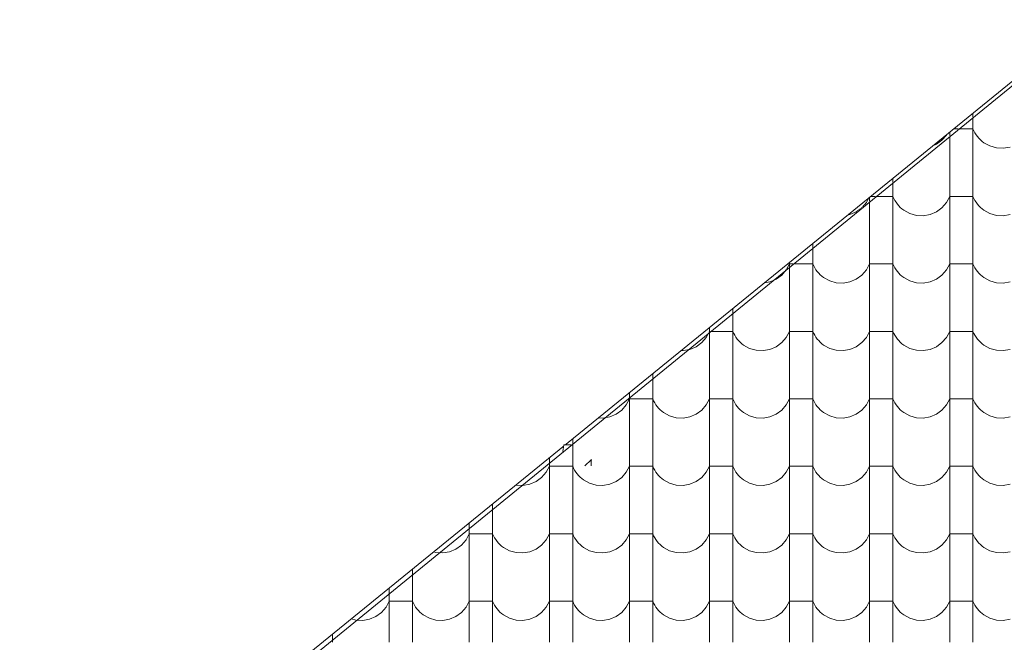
# Model space of a CAD drawing. Header units: millimetres. Extents: x -20699 to 32021, y -4298 to 11971.
# Tile 6 of 74: x -18956 to -16926, y 7578 to 8861. Entities that reach past the tile are written whole.
import ezdxf

# ---------------------------------------------------------------- set-up
doc = ezdxf.new("R2010")
doc.units = ezdxf.units.MM
doc.header["$MEASUREMENT"] = 0
doc.linetypes.add('Wipeout_Contour', pattern=[1000, 0, -1000])
for name, color, linetype in [('A-A_1_Bourané_Konstrukce - krov', 7, 'Continuous'), ('A-A_1_Bourané_Konstrukce - střechy a skořepiny', 7, 'Continuous'), ('A-A_1_Bourané_Výplně - Povrchové', 7, 'Continuous'), ('A-A_1_Konstrukce - krov', 7, 'Continuous'), ('A-A_1_Konstrukce - střechy a skořepiny', 7, 'Continuous'), ('A-A_1_Výplně - Povrchové', 7, 'Continuous')]:
    doc.layers.add(name, color=color, linetype=linetype)

# ---------------------------------------------------------------- blocks, each defined once
blk = doc.blocks.new('*X1', base_point=(-21954.7, -8431.5))
at = {"layer": 'A-A_1_Bourané_Výplně - Povrchové', "color": 251, "linetype": 'Continuous', "lineweight": 20, "true_color": 0x6a6a6a}
for p, q in [((-16990.9, 8668), (-16990.9, 8551)), ((-17045.6, 8623), (-17045, 8624)), ((-17038.9, 8629), (-17038.9, 8551)), ((-17014.9, 8635.5), (-17030.9, 8635.5)), ((-16990.9, 8635.5), (-17014.9, 8635.5)), ((-16990.9, 8635.5), (-16989, 8631.3)), ((-16989, 8631.3), (-16986.9, 8627.3)), ((-16986.9, 8627.3), (-16984.5, 8623.4)), ((-17073.5, 8600.9), (-17066.4, 8603.9)), ((-17066.4, 8603.9), (-17054.9, 8612.2)), ((-17054.9, 8612.2), (-17045.6, 8623)), ((-16984.5, 8623.4), (-16981.8, 8619.7)), ((-16981.8, 8619.7), (-16978.9, 8616.3)), ((-16978.9, 8616.3), (-16975.7, 8613)), ((-16975.7, 8613), (-16972.3, 8610)), ((-16972.3, 8610), (-16968.7, 8607.2)), ((-16968.7, 8607.2), (-16956.2, 8600.4)), ((-16956.2, 8600.4), (-16942.6, 8596.5)), ((-16942.6, 8596.5), (-16928.4, 8595.8)), ((-16928.4, 8595.8), (-16914.4, 8598.3)), ((-17038.9, 8550.5), (-17038.9, 8412)), ((-16990.9, 8550.5), (-16990.9, 8412)), ((-17155.9, 8533.8), (-17155.9, 8412)), ((-17219.9, 8473.2), (-17210.6, 8484)), ((-17210.6, 8484), (-17205.5, 8493.5)), ((-17203.9, 8494.8), (-17203.9, 8412)), ((-17179.9, 8496.5), (-17201.8, 8496.5)), ((-17155.9, 8496.5), (-17179.9, 8496.5)), ((-17155.9, 8496.5), (-17154, 8492.3)), ((-17154, 8492.3), (-17151.9, 8488.3)), ((-17151.9, 8488.3), (-17149.5, 8484.4)), ((-17149.5, 8484.4), (-17146.8, 8480.7)), ((-17054.9, 8473.2), (-17045.6, 8484)), ((-17045.6, 8484), (-17038.9, 8496.5)), ((-17014.9, 8496.5), (-17038.9, 8496.5)), ((-16990.9, 8496.5), (-17014.9, 8496.5)), ((-16990.9, 8496.5), (-16989, 8492.3)), ((-16989, 8492.3), (-16986.9, 8488.3)), ((-16986.9, 8488.3), (-16984.5, 8484.4)), ((-16984.5, 8484.4), (-16981.8, 8480.7)), ((-17244.4, 8459.3), (-17231.4, 8464.9)), ((-17231.4, 8464.9), (-17219.9, 8473.2)), ((-17146.8, 8480.7), (-17143.9, 8477.3)), ((-17143.9, 8477.3), (-17140.7, 8474)), ((-17140.7, 8474), (-17137.3, 8471)), ((-17137.3, 8471), (-17133.7, 8468.2)), ((-17133.7, 8468.2), (-17121.2, 8461.4)), ((-17079.4, 8459.3), (-17066.4, 8464.9)), ((-17066.4, 8464.9), (-17054.9, 8473.2)), ((-16981.8, 8480.7), (-16978.9, 8477.3)), ((-16978.9, 8477.3), (-16975.7, 8474)), ((-16975.7, 8474), (-16972.3, 8471)), ((-16972.3, 8471), (-16968.7, 8468.2)), ((-16968.7, 8468.2), (-16956.2, 8461.4)), ((-17248.4, 8458.6), (-17244.4, 8459.3)), ((-17121.2, 8461.4), (-17107.6, 8457.5)), ((-17107.6, 8457.5), (-17093.4, 8456.8)), ((-17093.4, 8456.8), (-17079.4, 8459.3)), ((-16956.2, 8461.4), (-16942.6, 8457.5)), ((-16942.6, 8457.5), (-16928.4, 8456.8)), ((-16928.4, 8456.8), (-16914.4, 8459.3)), ((-17203.9, 8411.5), (-17203.9, 8273)), ((-17155.9, 8411.5), (-17155.9, 8273)), ((-17038.9, 8411.5), (-17038.9, 8273)), ((-16990.9, 8411.5), (-16990.9, 8273)), ((-17320.9, 8399.7), (-17320.9, 8273)), ((-17368.9, 8360.6), (-17368.9, 8273)), ((-17384.9, 8334.2), (-17375.6, 8345)), ((-17375.6, 8345), (-17368.9, 8357.5)), ((-17344.9, 8357.5), (-17368.9, 8357.5)), ((-17320.9, 8357.5), (-17344.9, 8357.5)), ((-17320.9, 8357.5), (-17319, 8353.3)), ((-17319, 8353.3), (-17316.9, 8349.3)), ((-17316.9, 8349.3), (-17314.5, 8345.4)), ((-17314.5, 8345.4), (-17311.8, 8341.7)), ((-17311.8, 8341.7), (-17308.9, 8338.3)), ((-17219.9, 8334.2), (-17210.6, 8345)), ((-17210.6, 8345), (-17203.9, 8357.5)), ((-17179.9, 8357.5), (-17203.9, 8357.5)), ((-17155.9, 8357.5), (-17179.9, 8357.5)), ((-17155.9, 8357.5), (-17154, 8353.3)), ((-17154, 8353.3), (-17151.9, 8349.3)), ((-17151.9, 8349.3), (-17149.5, 8345.4)), ((-17149.5, 8345.4), (-17146.8, 8341.7)), ((-17146.8, 8341.7), (-17143.9, 8338.3)), ((-17054.9, 8334.2), (-17045.6, 8345)), ((-17045.6, 8345), (-17038.9, 8357.5)), ((-17014.9, 8357.5), (-17038.9, 8357.5)), ((-16990.9, 8357.5), (-17014.9, 8357.5)), ((-16990.9, 8357.5), (-16989, 8353.3)), ((-16989, 8353.3), (-16986.9, 8349.3)), ((-16986.9, 8349.3), (-16984.5, 8345.4)), ((-16984.5, 8345.4), (-16981.8, 8341.7)), ((-16981.8, 8341.7), (-16978.9, 8338.3)), ((-17420.9, 8318.3), (-17409.4, 8320.3)), ((-17409.4, 8320.3), (-17396.4, 8325.9)), ((-17396.4, 8325.9), (-17384.9, 8334.2)), ((-17308.9, 8338.3), (-17305.7, 8335)), ((-17305.7, 8335), (-17302.3, 8332)), ((-17302.3, 8332), (-17298.7, 8329.2)), ((-17298.7, 8329.2), (-17286.2, 8322.4)), ((-17286.2, 8322.4), (-17272.6, 8318.5)), ((-17258.4, 8317.8), (-17244.4, 8320.3)), ((-17244.4, 8320.3), (-17231.4, 8325.9)), ((-17231.4, 8325.9), (-17219.9, 8334.2)), ((-17143.9, 8338.3), (-17140.7, 8335)), ((-17140.7, 8335), (-17137.3, 8332)), ((-17137.3, 8332), (-17133.7, 8329.2)), ((-17133.7, 8329.2), (-17121.2, 8322.4)), ((-17121.2, 8322.4), (-17107.6, 8318.5)), ((-17093.4, 8317.8), (-17079.4, 8320.3)), ((-17079.4, 8320.3), (-17066.4, 8325.9)), ((-17066.4, 8325.9), (-17054.9, 8334.2)), ((-16978.9, 8338.3), (-16975.7, 8335)), ((-16975.7, 8335), (-16972.3, 8332)), ((-16972.3, 8332), (-16968.7, 8329.2)), ((-16968.7, 8329.2), (-16956.2, 8322.4)), ((-16956.2, 8322.4), (-16942.6, 8318.5)), ((-16928.4, 8317.8), (-16914.4, 8320.3)), ((-17272.6, 8318.5), (-17258.4, 8317.8)), ((-17107.6, 8318.5), (-17093.4, 8317.8)), ((-16942.6, 8318.5), (-16928.4, 8317.8)), ((-17485.9, 8265.5), (-17485.9, 8134)), ((-17368.9, 8272.5), (-17368.9, 8134)), ((-17320.9, 8272.5), (-17320.9, 8134)), ((-17203.9, 8272.5), (-17203.9, 8134)), ((-17155.9, 8272.5), (-17155.9, 8134)), ((-17038.9, 8272.5), (-17038.9, 8134)), ((-16990.9, 8272.5), (-16990.9, 8134)), ((-17540.6, 8206), (-17533.9, 8218.5)), ((-17533.9, 8226.4), (-17533.9, 8134)), ((-17509.9, 8218.5), (-17533.9, 8218.5)), ((-17485.9, 8218.5), (-17509.9, 8218.5)), ((-17485.9, 8218.5), (-17484, 8214.3)), ((-17375.6, 8206), (-17368.9, 8218.5)), ((-17344.9, 8218.5), (-17368.9, 8218.5)), ((-17320.9, 8218.5), (-17344.9, 8218.5)), ((-17320.9, 8218.5), (-17319, 8214.3)), ((-17210.6, 8206), (-17203.9, 8218.5)), ((-17179.9, 8218.5), (-17203.9, 8218.5)), ((-17155.9, 8218.5), (-17179.9, 8218.5)), ((-17155.9, 8218.5), (-17154, 8214.3)), ((-17045.6, 8206), (-17038.9, 8218.5)), ((-17014.9, 8218.5), (-17038.9, 8218.5)), ((-16990.9, 8218.5), (-17014.9, 8218.5)), ((-16990.9, 8218.5), (-16989, 8214.3)), ((-17549.9, 8195.2), (-17540.6, 8206)), ((-17484, 8214.3), (-17481.9, 8210.3)), ((-17481.9, 8210.3), (-17479.5, 8206.4)), ((-17479.5, 8206.4), (-17476.8, 8202.7)), ((-17476.8, 8202.7), (-17473.9, 8199.3)), ((-17473.9, 8199.3), (-17470.7, 8196)), ((-17384.9, 8195.2), (-17375.6, 8206)), ((-17319, 8214.3), (-17316.9, 8210.3)), ((-17316.9, 8210.3), (-17314.5, 8206.4)), ((-17314.5, 8206.4), (-17311.8, 8202.7)), ((-17311.8, 8202.7), (-17308.9, 8199.3)), ((-17308.9, 8199.3), (-17305.7, 8196)), ((-17219.9, 8195.2), (-17210.6, 8206)), ((-17154, 8214.3), (-17151.9, 8210.3)), ((-17151.9, 8210.3), (-17149.5, 8206.4)), ((-17149.5, 8206.4), (-17146.8, 8202.7)), ((-17146.8, 8202.7), (-17143.9, 8199.3)), ((-17143.9, 8199.3), (-17140.7, 8196)), ((-17054.9, 8195.2), (-17045.6, 8206)), ((-16989, 8214.3), (-16986.9, 8210.3)), ((-16986.9, 8210.3), (-16984.5, 8206.4)), ((-16984.5, 8206.4), (-16981.8, 8202.7)), ((-16981.8, 8202.7), (-16978.9, 8199.3)), ((-16978.9, 8199.3), (-16975.7, 8196)), ((-17592.2, 8179), (-17588.4, 8178.8)), ((-17588.4, 8178.8), (-17574.4, 8181.3)), ((-17574.4, 8181.3), (-17561.4, 8186.9)), ((-17561.4, 8186.9), (-17549.9, 8195.2)), ((-17470.7, 8196), (-17467.3, 8193)), ((-17467.3, 8193), (-17463.7, 8190.2)), ((-17463.7, 8190.2), (-17451.2, 8183.4)), ((-17451.2, 8183.4), (-17437.6, 8179.5)), ((-17437.6, 8179.5), (-17423.4, 8178.8)), ((-17423.4, 8178.8), (-17409.4, 8181.3)), ((-17409.4, 8181.3), (-17396.4, 8186.9)), ((-17396.4, 8186.9), (-17384.9, 8195.2)), ((-17305.7, 8196), (-17302.3, 8193)), ((-17302.3, 8193), (-17298.7, 8190.2)), ((-17298.7, 8190.2), (-17286.2, 8183.4)), ((-17286.2, 8183.4), (-17272.6, 8179.5)), ((-17272.6, 8179.5), (-17258.4, 8178.8)), ((-17258.4, 8178.8), (-17244.4, 8181.3)), ((-17244.4, 8181.3), (-17231.4, 8186.9)), ((-17231.4, 8186.9), (-17219.9, 8195.2)), ((-17140.7, 8196), (-17137.3, 8193)), ((-17137.3, 8193), (-17133.7, 8190.2)), ((-17133.7, 8190.2), (-17121.2, 8183.4)), ((-17121.2, 8183.4), (-17107.6, 8179.5)), ((-17107.6, 8179.5), (-17093.4, 8178.8)), ((-17093.4, 8178.8), (-17079.4, 8181.3)), ((-17079.4, 8181.3), (-17066.4, 8186.9)), ((-17066.4, 8186.9), (-17054.9, 8195.2)), ((-16975.7, 8196), (-16972.3, 8193)), ((-16972.3, 8193), (-16968.7, 8190.2)), ((-16968.7, 8190.2), (-16956.2, 8183.4)), ((-16956.2, 8183.4), (-16942.6, 8179.5)), ((-16942.6, 8179.5), (-16928.4, 8178.8)), ((-16928.4, 8178.8), (-16914.4, 8181.3)), ((-17650.9, 8131.3), (-17650.9, 7995)), ((-17533.9, 8133.5), (-17533.9, 7995)), ((-17485.9, 8133.5), (-17485.9, 7995)), ((-17368.9, 8133.5), (-17368.9, 7995)), ((-17320.9, 8133.5), (-17320.9, 7995)), ((-17203.9, 8133.5), (-17203.9, 7995)), ((-17155.9, 8133.5), (-17155.9, 7995)), ((-17038.9, 8133.5), (-17038.9, 7995)), ((-16990.9, 8133.5), (-16990.9, 7995)), ((-17705.6, 8067), (-17698.9, 8079.5)), ((-17698.9, 8092.2), (-17698.9, 7995)), ((-17674.9, 8079.5), (-17698.9, 8079.5)), ((-17650.9, 8079.5), (-17674.9, 8079.5)), ((-17650.9, 8079.5), (-17649, 8075.3)), ((-17540.6, 8067), (-17533.9, 8079.5)), ((-17509.9, 8079.5), (-17533.9, 8079.5)), ((-17485.9, 8079.5), (-17509.9, 8079.5)), ((-17485.9, 8079.5), (-17484, 8075.3)), ((-17375.6, 8067), (-17368.9, 8079.5)), ((-17344.9, 8079.5), (-17368.9, 8079.5)), ((-17320.9, 8079.5), (-17344.9, 8079.5)), ((-17320.9, 8079.5), (-17319, 8075.3)), ((-17210.6, 8067), (-17203.9, 8079.5)), ((-17179.9, 8079.5), (-17203.9, 8079.5)), ((-17155.9, 8079.5), (-17179.9, 8079.5)), ((-17155.9, 8079.5), (-17154, 8075.3)), ((-17045.6, 8067), (-17038.9, 8079.5)), ((-17014.9, 8079.5), (-17038.9, 8079.5)), ((-16990.9, 8079.5), (-17014.9, 8079.5)), ((-16990.9, 8079.5), (-16989, 8075.3)), ((-17726.4, 8047.9), (-17714.9, 8056.2)), ((-17714.9, 8056.2), (-17705.6, 8067)), ((-17649, 8075.3), (-17646.9, 8071.3)), ((-17646.9, 8071.3), (-17644.5, 8067.4)), ((-17644.5, 8067.4), (-17641.8, 8063.7)), ((-17641.8, 8063.7), (-17638.9, 8060.3)), ((-17638.9, 8060.3), (-17635.7, 8057)), ((-17635.7, 8057), (-17632.3, 8054)), ((-17561.4, 8047.9), (-17549.9, 8056.2)), ((-17549.9, 8056.2), (-17540.6, 8067)), ((-17484, 8075.3), (-17481.9, 8071.3)), ((-17481.9, 8071.3), (-17479.5, 8067.4)), ((-17479.5, 8067.4), (-17476.8, 8063.7)), ((-17476.8, 8063.7), (-17473.9, 8060.3)), ((-17473.9, 8060.3), (-17470.7, 8057)), ((-17470.7, 8057), (-17467.3, 8054)), ((-17396.4, 8047.9), (-17384.9, 8056.2)), ((-17384.9, 8056.2), (-17375.6, 8067)), ((-17319, 8075.3), (-17316.9, 8071.3)), ((-17316.9, 8071.3), (-17314.5, 8067.4)), ((-17314.5, 8067.4), (-17311.8, 8063.7)), ((-17311.8, 8063.7), (-17308.9, 8060.3)), ((-17308.9, 8060.3), (-17305.7, 8057)), ((-17305.7, 8057), (-17302.3, 8054)), ((-17231.4, 8047.9), (-17219.9, 8056.2)), ((-17219.9, 8056.2), (-17210.6, 8067)), ((-17154, 8075.3), (-17151.9, 8071.3)), ((-17151.9, 8071.3), (-17149.5, 8067.4)), ((-17149.5, 8067.4), (-17146.8, 8063.7)), ((-17146.8, 8063.7), (-17143.9, 8060.3)), ((-17143.9, 8060.3), (-17140.7, 8057)), ((-17140.7, 8057), (-17137.3, 8054)), ((-17066.4, 8047.9), (-17054.9, 8056.2)), ((-17054.9, 8056.2), (-17045.6, 8067)), ((-16989, 8075.3), (-16986.9, 8071.3)), ((-16986.9, 8071.3), (-16984.5, 8067.4)), ((-16984.5, 8067.4), (-16981.8, 8063.7)), ((-16981.8, 8063.7), (-16978.9, 8060.3)), ((-16978.9, 8060.3), (-16975.7, 8057)), ((-16975.7, 8057), (-16972.3, 8054)), ((-17762.7, 8040.3), (-17753.4, 8039.8)), ((-17753.4, 8039.8), (-17739.4, 8042.3)), ((-17739.4, 8042.3), (-17726.4, 8047.9)), ((-17632.3, 8054), (-17628.7, 8051.2)), ((-17628.7, 8051.2), (-17616.2, 8044.4)), ((-17616.2, 8044.4), (-17602.6, 8040.5)), ((-17602.6, 8040.5), (-17588.4, 8039.8)), ((-17588.4, 8039.8), (-17574.4, 8042.3)), ((-17574.4, 8042.3), (-17561.4, 8047.9)), ((-17467.3, 8054), (-17463.7, 8051.2)), ((-17463.7, 8051.2), (-17451.2, 8044.4)), ((-17451.2, 8044.4), (-17437.6, 8040.5)), ((-17437.6, 8040.5), (-17423.4, 8039.8)), ((-17423.4, 8039.8), (-17409.4, 8042.3)), ((-17409.4, 8042.3), (-17396.4, 8047.9)), ((-17302.3, 8054), (-17298.7, 8051.2)), ((-17298.7, 8051.2), (-17286.2, 8044.4)), ((-17286.2, 8044.4), (-17272.6, 8040.5)), ((-17272.6, 8040.5), (-17258.4, 8039.8)), ((-17258.4, 8039.8), (-17244.4, 8042.3)), ((-17244.4, 8042.3), (-17231.4, 8047.9)), ((-17137.3, 8054), (-17133.7, 8051.2)), ((-17133.7, 8051.2), (-17121.2, 8044.4)), ((-17121.2, 8044.4), (-17107.6, 8040.5)), ((-17107.6, 8040.5), (-17093.4, 8039.8)), ((-17093.4, 8039.8), (-17079.4, 8042.3)), ((-17079.4, 8042.3), (-17066.4, 8047.9)), ((-16972.3, 8054), (-16968.7, 8051.2)), ((-16968.7, 8051.2), (-16956.2, 8044.4)), ((-16956.2, 8044.4), (-16942.6, 8040.5)), ((-16942.6, 8040.5), (-16928.4, 8039.8)), ((-16928.4, 8039.8), (-16914.4, 8042.3)), ((-17815.9, 7997.1), (-17815.9, 7995)), ((-17815.9, 7994.5), (-17815.9, 7856)), ((-17698.9, 7994.5), (-17698.9, 7856)), ((-17650.9, 7994.5), (-17650.9, 7856)), ((-17533.9, 7994.5), (-17533.9, 7856)), ((-17485.9, 7994.5), (-17485.9, 7856)), ((-17368.9, 7994.5), (-17368.9, 7856)), ((-17320.9, 7994.5), (-17320.9, 7856)), ((-17203.9, 7994.5), (-17203.9, 7856)), ((-17155.9, 7994.5), (-17155.9, 7856)), ((-17038.9, 7994.5), (-17038.9, 7856)), ((-16990.9, 7994.5), (-16990.9, 7856)), ((-17863.9, 7958), (-17863.9, 7856)), ((-17870.6, 7928), (-17863.9, 7940.5)), ((-17839.9, 7940.5), (-17863.9, 7940.5)), ((-17815.9, 7940.5), (-17839.9, 7940.5)), ((-17815.9, 7940.5), (-17814, 7936.3)), ((-17814, 7936.3), (-17811.9, 7932.3)), ((-17705.6, 7928), (-17698.9, 7940.5)), ((-17674.9, 7940.5), (-17698.9, 7940.5)), ((-17650.9, 7940.5), (-17674.9, 7940.5)), ((-17650.9, 7940.5), (-17649, 7936.3)), ((-17649, 7936.3), (-17646.9, 7932.3)), ((-17540.6, 7928), (-17533.9, 7940.5)), ((-17509.9, 7940.5), (-17533.9, 7940.5)), ((-17485.9, 7940.5), (-17509.9, 7940.5)), ((-17485.9, 7940.5), (-17484, 7936.3)), ((-17484, 7936.3), (-17481.9, 7932.3)), ((-17375.6, 7928), (-17368.9, 7940.5)), ((-17344.9, 7940.5), (-17368.9, 7940.5)), ((-17320.9, 7940.5), (-17344.9, 7940.5)), ((-17320.9, 7940.5), (-17319, 7936.3)), ((-17319, 7936.3), (-17316.9, 7932.3)), ((-17210.6, 7928), (-17203.9, 7940.5)), ((-17179.9, 7940.5), (-17203.9, 7940.5)), ((-17155.9, 7940.5), (-17179.9, 7940.5)), ((-17155.9, 7940.5), (-17154, 7936.3)), ((-17154, 7936.3), (-17151.9, 7932.3)), ((-17045.6, 7928), (-17038.9, 7940.5)), ((-17014.9, 7940.5), (-17038.9, 7940.5)), ((-16990.9, 7940.5), (-17014.9, 7940.5)), ((-16990.9, 7940.5), (-16989, 7936.3)), ((-16989, 7936.3), (-16986.9, 7932.3)), ((-17891.4, 7908.9), (-17879.9, 7917.2)), ((-17879.9, 7917.2), (-17870.6, 7928)), ((-17811.9, 7932.3), (-17809.5, 7928.4)), ((-17809.5, 7928.4), (-17806.8, 7924.7)), ((-17806.8, 7924.7), (-17803.9, 7921.3)), ((-17803.9, 7921.3), (-17800.7, 7918)), ((-17800.7, 7918), (-17797.3, 7915)), ((-17797.3, 7915), (-17793.7, 7912.2)), ((-17726.4, 7908.9), (-17714.9, 7917.2)), ((-17714.9, 7917.2), (-17705.6, 7928)), ((-17646.9, 7932.3), (-17644.5, 7928.4)), ((-17644.5, 7928.4), (-17641.8, 7924.7)), ((-17641.8, 7924.7), (-17638.9, 7921.3)), ((-17638.9, 7921.3), (-17635.7, 7918)), ((-17635.7, 7918), (-17632.3, 7915)), ((-17632.3, 7915), (-17628.7, 7912.2)), ((-17561.4, 7908.9), (-17549.9, 7917.2)), ((-17549.9, 7917.2), (-17540.6, 7928)), ((-17481.9, 7932.3), (-17479.5, 7928.4)), ((-17479.5, 7928.4), (-17476.8, 7924.7)), ((-17476.8, 7924.7), (-17473.9, 7921.3)), ((-17473.9, 7921.3), (-17470.7, 7918)), ((-17470.7, 7918), (-17467.3, 7915)), ((-17467.3, 7915), (-17463.7, 7912.2)), ((-17396.4, 7908.9), (-17384.9, 7917.2)), ((-17384.9, 7917.2), (-17375.6, 7928)), ((-17316.9, 7932.3), (-17314.5, 7928.4)), ((-17314.5, 7928.4), (-17311.8, 7924.7)), ((-17311.8, 7924.7), (-17308.9, 7921.3)), ((-17308.9, 7921.3), (-17305.7, 7918)), ((-17305.7, 7918), (-17302.3, 7915)), ((-17302.3, 7915), (-17298.7, 7912.2)), ((-17231.4, 7908.9), (-17219.9, 7917.2)), ((-17219.9, 7917.2), (-17210.6, 7928)), ((-17151.9, 7932.3), (-17149.5, 7928.4)), ((-17149.5, 7928.4), (-17146.8, 7924.7)), ((-17146.8, 7924.7), (-17143.9, 7921.3)), ((-17143.9, 7921.3), (-17140.7, 7918)), ((-17140.7, 7918), (-17137.3, 7915)), ((-17137.3, 7915), (-17133.7, 7912.2)), ((-17066.4, 7908.9), (-17054.9, 7917.2)), ((-17054.9, 7917.2), (-17045.6, 7928)), ((-16986.9, 7932.3), (-16984.5, 7928.4)), ((-16984.5, 7928.4), (-16981.8, 7924.7)), ((-16981.8, 7924.7), (-16978.9, 7921.3)), ((-16978.9, 7921.3), (-16975.7, 7918)), ((-16975.7, 7918), (-16972.3, 7915)), ((-16972.3, 7915), (-16968.7, 7912.2)), ((-17933.1, 7901.7), (-17932.6, 7901.5)), ((-17932.6, 7901.5), (-17918.4, 7900.8)), ((-17918.4, 7900.8), (-17904.4, 7903.3)), ((-17904.4, 7903.3), (-17891.4, 7908.9)), ((-17793.7, 7912.2), (-17781.2, 7905.4)), ((-17781.2, 7905.4), (-17767.6, 7901.5)), ((-17767.6, 7901.5), (-17753.4, 7900.8)), ((-17753.4, 7900.8), (-17739.4, 7903.3)), ((-17739.4, 7903.3), (-17726.4, 7908.9)), ((-17628.7, 7912.2), (-17616.2, 7905.4)), ((-17616.2, 7905.4), (-17602.6, 7901.5)), ((-17602.6, 7901.5), (-17588.4, 7900.8)), ((-17588.4, 7900.8), (-17574.4, 7903.3)), ((-17574.4, 7903.3), (-17561.4, 7908.9)), ((-17463.7, 7912.2), (-17451.2, 7905.4)), ((-17451.2, 7905.4), (-17437.6, 7901.5)), ((-17437.6, 7901.5), (-17423.4, 7900.8)), ((-17423.4, 7900.8), (-17409.4, 7903.3)), ((-17409.4, 7903.3), (-17396.4, 7908.9)), ((-17298.7, 7912.2), (-17286.2, 7905.4)), ((-17286.2, 7905.4), (-17272.6, 7901.5)), ((-17272.6, 7901.5), (-17258.4, 7900.8)), ((-17258.4, 7900.8), (-17244.4, 7903.3)), ((-17244.4, 7903.3), (-17231.4, 7908.9)), ((-17133.7, 7912.2), (-17121.2, 7905.4)), ((-17121.2, 7905.4), (-17107.6, 7901.5)), ((-17107.6, 7901.5), (-17093.4, 7900.8)), ((-17093.4, 7900.8), (-17079.4, 7903.3)), ((-17079.4, 7903.3), (-17066.4, 7908.9)), ((-16968.7, 7912.2), (-16956.2, 7905.4)), ((-16956.2, 7905.4), (-16942.6, 7901.5)), ((-16942.6, 7901.5), (-16928.4, 7900.8)), ((-16928.4, 7900.8), (-16914.4, 7903.3)), ((-17980.9, 7862.9), (-17980.9, 7856)), ((-17980.9, 7855.5), (-17980.9, 7717)), ((-17863.9, 7855.5), (-17863.9, 7717)), ((-17815.9, 7855.5), (-17815.9, 7717)), ((-17698.9, 7855.5), (-17698.9, 7717)), ((-17650.9, 7855.5), (-17650.9, 7717)), ((-17533.9, 7855.5), (-17533.9, 7717)), ((-17485.9, 7855.5), (-17485.9, 7717)), ((-17368.9, 7855.5), (-17368.9, 7717)), ((-17320.9, 7855.5), (-17320.9, 7717)), ((-17203.9, 7855.5), (-17203.9, 7717)), ((-17155.9, 7855.5), (-17155.9, 7717)), ((-17038.9, 7855.5), (-17038.9, 7717)), ((-16990.9, 7855.5), (-16990.9, 7717)), ((-18028.9, 7823.8), (-18028.9, 7717)), ((-18035.6, 7789), (-18028.9, 7801.5)), ((-18004.9, 7801.5), (-18028.9, 7801.5)), ((-17980.9, 7801.5), (-18004.9, 7801.5)), ((-17980.9, 7801.5), (-17979, 7797.3)), ((-17979, 7797.3), (-17976.9, 7793.3)), ((-17976.9, 7793.3), (-17974.5, 7789.4)), ((-17870.6, 7789), (-17863.9, 7801.5)), ((-17839.9, 7801.5), (-17863.9, 7801.5)), ((-17815.9, 7801.5), (-17839.9, 7801.5)), ((-17815.9, 7801.5), (-17814, 7797.3)), ((-17814, 7797.3), (-17811.9, 7793.3)), ((-17811.9, 7793.3), (-17809.5, 7789.4)), ((-17705.6, 7789), (-17698.9, 7801.5)), ((-17674.9, 7801.5), (-17698.9, 7801.5)), ((-17650.9, 7801.5), (-17674.9, 7801.5)), ((-17650.9, 7801.5), (-17649, 7797.3)), ((-17649, 7797.3), (-17646.9, 7793.3)), ((-17646.9, 7793.3), (-17644.5, 7789.4)), ((-17540.6, 7789), (-17533.9, 7801.5)), ((-17509.9, 7801.5), (-17533.9, 7801.5)), ((-17485.9, 7801.5), (-17509.9, 7801.5)), ((-17485.9, 7801.5), (-17484, 7797.3)), ((-17484, 7797.3), (-17481.9, 7793.3)), ((-17481.9, 7793.3), (-17479.5, 7789.4)), ((-17375.6, 7789), (-17368.9, 7801.5)), ((-17344.9, 7801.5), (-17368.9, 7801.5)), ((-17320.9, 7801.5), (-17344.9, 7801.5)), ((-17320.9, 7801.5), (-17319, 7797.3)), ((-17319, 7797.3), (-17316.9, 7793.3)), ((-17316.9, 7793.3), (-17314.5, 7789.4)), ((-17210.6, 7789), (-17203.9, 7801.5)), ((-17179.9, 7801.5), (-17203.9, 7801.5)), ((-17155.9, 7801.5), (-17179.9, 7801.5)), ((-17155.9, 7801.5), (-17154, 7797.3)), ((-17154, 7797.3), (-17151.9, 7793.3)), ((-17151.9, 7793.3), (-17149.5, 7789.4)), ((-17045.6, 7789), (-17038.9, 7801.5)), ((-17014.9, 7801.5), (-17038.9, 7801.5)), ((-16990.9, 7801.5), (-17014.9, 7801.5)), ((-16990.9, 7801.5), (-16989, 7797.3)), ((-16989, 7797.3), (-16986.9, 7793.3)), ((-16986.9, 7793.3), (-16984.5, 7789.4)), ((-18056.4, 7769.9), (-18044.9, 7778.2)), ((-18044.9, 7778.2), (-18035.6, 7789)), ((-17974.5, 7789.4), (-17971.8, 7785.7)), ((-17971.8, 7785.7), (-17968.9, 7782.3)), ((-17968.9, 7782.3), (-17965.7, 7779)), ((-17965.7, 7779), (-17962.3, 7776)), ((-17962.3, 7776), (-17958.7, 7773.2)), ((-17958.7, 7773.2), (-17946.2, 7766.4)), ((-17891.4, 7769.9), (-17879.9, 7778.2)), ((-17879.9, 7778.2), (-17870.6, 7789)), ((-17809.5, 7789.4), (-17806.8, 7785.7)), ((-17806.8, 7785.7), (-17803.9, 7782.3)), ((-17803.9, 7782.3), (-17800.7, 7779)), ((-17800.7, 7779), (-17797.3, 7776)), ((-17797.3, 7776), (-17793.7, 7773.2)), ((-17793.7, 7773.2), (-17781.2, 7766.4)), ((-17726.4, 7769.9), (-17714.9, 7778.2)), ((-17714.9, 7778.2), (-17705.6, 7789)), ((-17644.5, 7789.4), (-17641.8, 7785.7)), ((-17641.8, 7785.7), (-17638.9, 7782.3)), ((-17638.9, 7782.3), (-17635.7, 7779)), ((-17635.7, 7779), (-17632.3, 7776)), ((-17632.3, 7776), (-17628.7, 7773.2)), ((-17628.7, 7773.2), (-17616.2, 7766.4)), ((-17561.4, 7769.9), (-17549.9, 7778.2)), ((-17549.9, 7778.2), (-17540.6, 7789)), ((-17479.5, 7789.4), (-17476.8, 7785.7)), ((-17476.8, 7785.7), (-17473.9, 7782.3)), ((-17473.9, 7782.3), (-17470.7, 7779)), ((-17470.7, 7779), (-17467.3, 7776)), ((-17467.3, 7776), (-17463.7, 7773.2)), ((-17463.7, 7773.2), (-17451.2, 7766.4)), ((-17396.4, 7769.9), (-17384.9, 7778.2)), ((-17384.9, 7778.2), (-17375.6, 7789)), ((-17314.5, 7789.4), (-17311.8, 7785.7)), ((-17311.8, 7785.7), (-17308.9, 7782.3)), ((-17308.9, 7782.3), (-17305.7, 7779)), ((-17305.7, 7779), (-17302.3, 7776)), ((-17302.3, 7776), (-17298.7, 7773.2)), ((-17298.7, 7773.2), (-17286.2, 7766.4)), ((-17231.4, 7769.9), (-17219.9, 7778.2)), ((-17219.9, 7778.2), (-17210.6, 7789)), ((-17149.5, 7789.4), (-17146.8, 7785.7)), ((-17146.8, 7785.7), (-17143.9, 7782.3)), ((-17143.9, 7782.3), (-17140.7, 7779)), ((-17140.7, 7779), (-17137.3, 7776)), ((-17137.3, 7776), (-17133.7, 7773.2)), ((-17133.7, 7773.2), (-17121.2, 7766.4)), ((-17066.4, 7769.9), (-17054.9, 7778.2)), ((-17054.9, 7778.2), (-17045.6, 7789)), ((-16984.5, 7789.4), (-16981.8, 7785.7)), ((-16981.8, 7785.7), (-16978.9, 7782.3)), ((-16978.9, 7782.3), (-16975.7, 7779)), ((-16975.7, 7779), (-16972.3, 7776)), ((-16972.3, 7776), (-16968.7, 7773.2)), ((-16968.7, 7773.2), (-16956.2, 7766.4)), ((-18102.5, 7763.9), (-18097.6, 7762.5)), ((-18097.6, 7762.5), (-18083.4, 7761.8)), ((-18083.4, 7761.8), (-18069.4, 7764.3)), ((-18069.4, 7764.3), (-18056.4, 7769.9)), ((-17946.2, 7766.4), (-17932.6, 7762.5)), ((-17932.6, 7762.5), (-17918.4, 7761.8)), ((-17918.4, 7761.8), (-17904.4, 7764.3)), ((-17904.4, 7764.3), (-17891.4, 7769.9)), ((-17781.2, 7766.4), (-17767.6, 7762.5)), ((-17767.6, 7762.5), (-17753.4, 7761.8)), ((-17753.4, 7761.8), (-17739.4, 7764.3)), ((-17739.4, 7764.3), (-17726.4, 7769.9)), ((-17616.2, 7766.4), (-17602.6, 7762.5)), ((-17602.6, 7762.5), (-17588.4, 7761.8)), ((-17588.4, 7761.8), (-17574.4, 7764.3)), ((-17574.4, 7764.3), (-17561.4, 7769.9)), ((-17451.2, 7766.4), (-17437.6, 7762.5)), ((-17437.6, 7762.5), (-17423.4, 7761.8)), ((-17423.4, 7761.8), (-17409.4, 7764.3)), ((-17409.4, 7764.3), (-17396.4, 7769.9)), ((-17286.2, 7766.4), (-17272.6, 7762.5)), ((-17272.6, 7762.5), (-17258.4, 7761.8)), ((-17258.4, 7761.8), (-17244.4, 7764.3)), ((-17244.4, 7764.3), (-17231.4, 7769.9)), ((-17121.2, 7766.4), (-17107.6, 7762.5)), ((-17107.6, 7762.5), (-17093.4, 7761.8)), ((-17093.4, 7761.8), (-17079.4, 7764.3)), ((-17079.4, 7764.3), (-17066.4, 7769.9)), ((-16956.2, 7766.4), (-16942.6, 7762.5)), ((-16942.6, 7762.5), (-16928.4, 7761.8)), ((-16928.4, 7761.8), (-16914.4, 7764.3)), ((-18145.9, 7728.7), (-18145.9, 7717)), ((-18145.9, 7716.5), (-18145.9, 7578)), ((-18028.9, 7716.5), (-18028.9, 7578)), ((-17980.9, 7716.5), (-17980.9, 7578)), ((-17863.9, 7716.5), (-17863.9, 7578)), ((-17815.9, 7716.5), (-17815.9, 7578)), ((-17698.9, 7716.5), (-17698.9, 7578)), ((-17650.9, 7716.5), (-17650.9, 7578)), ((-17533.9, 7716.5), (-17533.9, 7578)), ((-17485.9, 7716.5), (-17485.9, 7578)), ((-17368.9, 7716.5), (-17368.9, 7578)), ((-17320.9, 7716.5), (-17320.9, 7578)), ((-17203.9, 7716.5), (-17203.9, 7578)), ((-17155.9, 7716.5), (-17155.9, 7578)), ((-17038.9, 7716.5), (-17038.9, 7578)), ((-16990.9, 7716.5), (-16990.9, 7578)), ((-18193.9, 7689.6), (-18193.9, 7578)), ((-18200.6, 7650), (-18193.9, 7662.5)), ((-18169.9, 7662.5), (-18193.9, 7662.5)), ((-18145.9, 7662.5), (-18169.9, 7662.5)), ((-18145.9, 7662.5), (-18144, 7658.3)), ((-18144, 7658.3), (-18141.9, 7654.3)), ((-18141.9, 7654.3), (-18139.5, 7650.4)), ((-18139.5, 7650.4), (-18136.8, 7646.7)), ((-18035.6, 7650), (-18028.9, 7662.5)), ((-18004.9, 7662.5), (-18028.9, 7662.5)), ((-17980.9, 7662.5), (-18004.9, 7662.5)), ((-17980.9, 7662.5), (-17979, 7658.3)), ((-17979, 7658.3), (-17976.9, 7654.3)), ((-17976.9, 7654.3), (-17974.5, 7650.4)), ((-17974.5, 7650.4), (-17971.8, 7646.7)), ((-17870.6, 7650), (-17863.9, 7662.5)), ((-17839.9, 7662.5), (-17863.9, 7662.5)), ((-17815.9, 7662.5), (-17839.9, 7662.5)), ((-17815.9, 7662.5), (-17814, 7658.3)), ((-17814, 7658.3), (-17811.9, 7654.3)), ((-17811.9, 7654.3), (-17809.5, 7650.4)), ((-17809.5, 7650.4), (-17806.8, 7646.7)), ((-17705.6, 7650), (-17698.9, 7662.5)), ((-17674.9, 7662.5), (-17698.9, 7662.5)), ((-17650.9, 7662.5), (-17674.9, 7662.5)), ((-17650.9, 7662.5), (-17649, 7658.3)), ((-17649, 7658.3), (-17646.9, 7654.3)), ((-17646.9, 7654.3), (-17644.5, 7650.4)), ((-17644.5, 7650.4), (-17641.8, 7646.7)), ((-17540.6, 7650), (-17533.9, 7662.5)), ((-17509.9, 7662.5), (-17533.9, 7662.5)), ((-17485.9, 7662.5), (-17509.9, 7662.5)), ((-17485.9, 7662.5), (-17484, 7658.3)), ((-17484, 7658.3), (-17481.9, 7654.3)), ((-17481.9, 7654.3), (-17479.5, 7650.4)), ((-17479.5, 7650.4), (-17476.8, 7646.7)), ((-17375.6, 7650), (-17368.9, 7662.5)), ((-17344.9, 7662.5), (-17368.9, 7662.5)), ((-17320.9, 7662.5), (-17344.9, 7662.5)), ((-17320.9, 7662.5), (-17319, 7658.3)), ((-17319, 7658.3), (-17316.9, 7654.3)), ((-17316.9, 7654.3), (-17314.5, 7650.4)), ((-17314.5, 7650.4), (-17311.8, 7646.7)), ((-17210.6, 7650), (-17203.9, 7662.5)), ((-17179.9, 7662.5), (-17203.9, 7662.5)), ((-17155.9, 7662.5), (-17179.9, 7662.5)), ((-17155.9, 7662.5), (-17154, 7658.3)), ((-17154, 7658.3), (-17151.9, 7654.3)), ((-17151.9, 7654.3), (-17149.5, 7650.4)), ((-17149.5, 7650.4), (-17146.8, 7646.7)), ((-17045.6, 7650), (-17038.9, 7662.5)), ((-17014.9, 7662.5), (-17038.9, 7662.5)), ((-16990.9, 7662.5), (-17014.9, 7662.5)), ((-16990.9, 7662.5), (-16989, 7658.3)), ((-16989, 7658.3), (-16986.9, 7654.3)), ((-16986.9, 7654.3), (-16984.5, 7650.4)), ((-16984.5, 7650.4), (-16981.8, 7646.7)), ((-18234.4, 7625.3), (-18221.4, 7630.9)), ((-18221.4, 7630.9), (-18209.9, 7639.2)), ((-18209.9, 7639.2), (-18200.6, 7650)), ((-18136.8, 7646.7), (-18133.9, 7643.3)), ((-18133.9, 7643.3), (-18130.7, 7640)), ((-18130.7, 7640), (-18127.3, 7637)), ((-18127.3, 7637), (-18123.7, 7634.2)), ((-18123.7, 7634.2), (-18111.2, 7627.4)), ((-18069.4, 7625.3), (-18056.4, 7630.9)), ((-18056.4, 7630.9), (-18044.9, 7639.2)), ((-18044.9, 7639.2), (-18035.6, 7650)), ((-17971.8, 7646.7), (-17968.9, 7643.3)), ((-17968.9, 7643.3), (-17965.7, 7640)), ((-17965.7, 7640), (-17962.3, 7637)), ((-17962.3, 7637), (-17958.7, 7634.2)), ((-17958.7, 7634.2), (-17946.2, 7627.4)), ((-17904.4, 7625.3), (-17891.4, 7630.9)), ((-17891.4, 7630.9), (-17879.9, 7639.2)), ((-17879.9, 7639.2), (-17870.6, 7650)), ((-17806.8, 7646.7), (-17803.9, 7643.3)), ((-17803.9, 7643.3), (-17800.7, 7640)), ((-17800.7, 7640), (-17797.3, 7637)), ((-17797.3, 7637), (-17793.7, 7634.2)), ((-17793.7, 7634.2), (-17781.2, 7627.4)), ((-17739.4, 7625.3), (-17726.4, 7630.9)), ((-17726.4, 7630.9), (-17714.9, 7639.2)), ((-17714.9, 7639.2), (-17705.6, 7650)), ((-17641.8, 7646.7), (-17638.9, 7643.3)), ((-17638.9, 7643.3), (-17635.7, 7640)), ((-17635.7, 7640), (-17632.3, 7637)), ((-17632.3, 7637), (-17628.7, 7634.2)), ((-17628.7, 7634.2), (-17616.2, 7627.4)), ((-17574.4, 7625.3), (-17561.4, 7630.9)), ((-17561.4, 7630.9), (-17549.9, 7639.2)), ((-17549.9, 7639.2), (-17540.6, 7650)), ((-17476.8, 7646.7), (-17473.9, 7643.3)), ((-17473.9, 7643.3), (-17470.7, 7640)), ((-17470.7, 7640), (-17467.3, 7637)), ((-17467.3, 7637), (-17463.7, 7634.2)), ((-17463.7, 7634.2), (-17451.2, 7627.4)), ((-17409.4, 7625.3), (-17396.4, 7630.9)), ((-17396.4, 7630.9), (-17384.9, 7639.2)), ((-17384.9, 7639.2), (-17375.6, 7650)), ((-17311.8, 7646.7), (-17308.9, 7643.3)), ((-17308.9, 7643.3), (-17305.7, 7640)), ((-17305.7, 7640), (-17302.3, 7637)), ((-17302.3, 7637), (-17298.7, 7634.2)), ((-17298.7, 7634.2), (-17286.2, 7627.4)), ((-17244.4, 7625.3), (-17231.4, 7630.9)), ((-17231.4, 7630.9), (-17219.9, 7639.2)), ((-17219.9, 7639.2), (-17210.6, 7650)), ((-17146.8, 7646.7), (-17143.9, 7643.3)), ((-17143.9, 7643.3), (-17140.7, 7640)), ((-17140.7, 7640), (-17137.3, 7637)), ((-17137.3, 7637), (-17133.7, 7634.2)), ((-17133.7, 7634.2), (-17121.2, 7627.4)), ((-17079.4, 7625.3), (-17066.4, 7630.9)), ((-17066.4, 7630.9), (-17054.9, 7639.2)), ((-17054.9, 7639.2), (-17045.6, 7650)), ((-16981.8, 7646.7), (-16978.9, 7643.3)), ((-16978.9, 7643.3), (-16975.7, 7640)), ((-16975.7, 7640), (-16972.3, 7637)), ((-16972.3, 7637), (-16968.7, 7634.2)), ((-16968.7, 7634.2), (-16956.2, 7627.4)), ((-18271.9, 7626.2), (-18262.6, 7623.5)), ((-18262.6, 7623.5), (-18248.4, 7622.8)), ((-18248.4, 7622.8), (-18234.4, 7625.3)), ((-18111.2, 7627.4), (-18097.6, 7623.5)), ((-18097.6, 7623.5), (-18083.4, 7622.8)), ((-18083.4, 7622.8), (-18069.4, 7625.3)), ((-17946.2, 7627.4), (-17932.6, 7623.5)), ((-17932.6, 7623.5), (-17918.4, 7622.8)), ((-17918.4, 7622.8), (-17904.4, 7625.3)), ((-17781.2, 7627.4), (-17767.6, 7623.5)), ((-17767.6, 7623.5), (-17753.4, 7622.8)), ((-17753.4, 7622.8), (-17739.4, 7625.3)), ((-17616.2, 7627.4), (-17602.6, 7623.5)), ((-17602.6, 7623.5), (-17588.4, 7622.8)), ((-17588.4, 7622.8), (-17574.4, 7625.3)), ((-17451.2, 7627.4), (-17437.6, 7623.5)), ((-17437.6, 7623.5), (-17423.4, 7622.8)), ((-17423.4, 7622.8), (-17409.4, 7625.3)), ((-17286.2, 7627.4), (-17272.6, 7623.5)), ((-17272.6, 7623.5), (-17258.4, 7622.8)), ((-17258.4, 7622.8), (-17244.4, 7625.3)), ((-17121.2, 7627.4), (-17107.6, 7623.5)), ((-17107.6, 7623.5), (-17093.4, 7622.8)), ((-17093.4, 7622.8), (-17079.4, 7625.3)), ((-16956.2, 7627.4), (-16942.6, 7623.5)), ((-16942.6, 7623.5), (-16928.4, 7622.8)), ((-16928.4, 7622.8), (-16914.4, 7625.3)), ((-18310.9, 7594.5), (-18310.9, 7578))]:
    blk.add_line(p, q, dxfattribs=at)

msp = doc.modelspace()

# ---------------------------------------------------------------- linework, layer by layer
at = {"layer": 'A-A_1_Bourané_Konstrukce - střechy a skořepiny', "color": 42, "linetype": 'Continuous', "lineweight": 13, "true_color": 0xe4ad2c, "flags": 128}
msp.add_lwpolyline([(-18955.5, 7070.2), (-9632, 7058.1), (-4363.3, 10800.4), (-14369, 10800.4)], close=True, dxfattribs=at)

# ---------------------------------------------------------------- block references
at = {"layer": 'A-A_1_Konstrukce - střechy a skořepiny', "color": 9, "linetype": 'Continuous', "lineweight": 13}
msp.add_blockref('*X1', (-21954.7, -8431.5), dxfattribs=at)

# ---------------------------------------------------------------- next in the draw order: wipeouts: each hides what was drawn before it
at = {"color": 254, "linetype": 'Wipeout_Contour', "lineweight": 0, "ltscale": 58601.994491}
msp.add_wipeout([(-17834, 7984.4), (-17836, 7970.7), (-17819.3, 7984.4)], dxfattribs=at).dxf.layer = 'A-A_1_Bourané_Výplně - Povrchové'
at = {"color": 254, "linetype": 'Wipeout_Contour', "lineweight": 0, "ltscale": 58429.458685}
msp.add_wipeout([(-17777.6, 7941.1), (-17777.6, 7953.6), (-17790.9, 7941.6)], dxfattribs=at).dxf.layer = 'A-A_1_Výplně - Povrchové'

# ---------------------------------------------------------------- next in the draw order: wipeouts: each hides what was drawn before it
at = {"color": 254, "linetype": 'Wipeout_Contour', "lineweight": 0, "ltscale": 58420.404681}
msp.add_wipeout([(-17777.6, 7953.6), (-17777.6, 7941.1), (-17776.2, 7953.6)], dxfattribs=at).dxf.layer = 'A-A_1_Výplně - Povrchové'

# ---------------------------------------------------------------- next in the draw order: wipeouts: each hides what was drawn before it
at = {"color": 254, "linetype": 'Wipeout_Contour', "lineweight": 0, "ltscale": 58162.935949}
msp.add_wipeout([(-16802.8, 8813.9), (-18937.5, 7071.8), (-16802.8, 8811.9)], dxfattribs=at).dxf.layer = 'A-A_1_Bourané_Výplně - Povrchové'

# ---------------------------------------------------------------- next in the draw order: linework, layer by layer
at = {"layer": 'A-A_1_Bourané_Konstrukce - krov', "color": 8, "linetype": 'Continuous', "lineweight": 13}
for p, q in [((-17836, 7970.7), (-17834, 7984.4)), ((-17834, 7984.4), (-17819.3, 7984.4))]:
    msp.add_line(p, q, dxfattribs=at)
at = {"layer": 'A-A_1_Bourané_Konstrukce - střechy a skořepiny', "color": 251, "linetype": 'Continuous', "lineweight": 20, "true_color": 0x6a6a6a}
msp.add_line((-16802.5, 8812.2), (-18937.5, 7071.8), dxfattribs=at)
at = {"layer": 'A-A_1_Konstrukce - krov', "color": 8, "linetype": 'Continuous', "lineweight": 13}
for p, q in [((-17790.9, 7941.6), (-17777.6, 7953.6)), ((-17776.2, 7953.6), (-17777.6, 7953.6)), ((-17777.6, 7953.6), (-17777.6, 7941.1))]:
    msp.add_line(p, q, dxfattribs=at)

doc.saveas('drawing.dxf')
